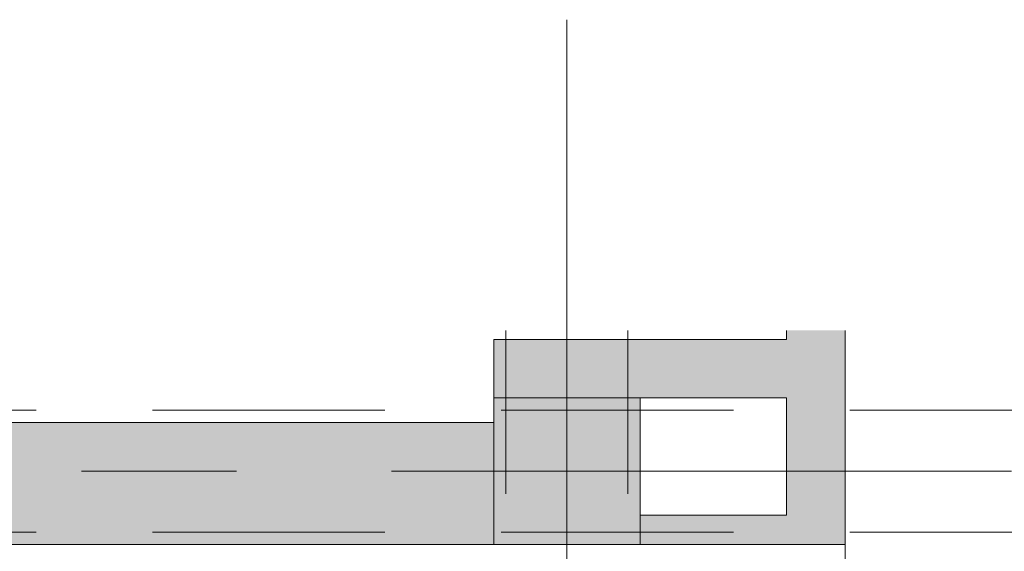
# Model space of a CAD drawing. Header units: centimetres. Extents: x -1434 to 23895, y -8842 to 3590.
# Tile 73 of 75: x 22375 to 22577, y 1832 to 1941. Entities that reach past the tile are written whole.
import ezdxf

# ---------------------------------------------------------------- set-up
doc = ezdxf.new("R2010")
doc.units = ezdxf.units.CM
for name, pattern in [('Oś', [222.25, 127, -31.75, 31.75, -31.75]), ('Ponad', [39.688, 23.813, -15.875]), ('Ukryte', [71.438, 47.625, -23.813])]:
    doc.linetypes.add(name, pattern=pattern)
for name, color, linetype, lineweight in [('A-DETL-HDLN', 90, 'Ukryte', 9), ('A-FLOR-OVHD', 1, 'Ponad', 9), ('A-WALL', 113, 'Continuous', 13), ('A-WALL-PATT', 111, 'Continuous', 13), ('S-COLS', 52, 'Continuous', 13), ('S-GRID', 1, 'Continuous', 13)]:
    doc.layers.add(name, color=color, linetype=linetype, lineweight=lineweight)

# ---------------------------------------------------------------- blocks, each defined once
blk = doc.blocks.new('M_Concrete-Square-Column - 300 x 300mm-1794508-piętro typowe I-IV - stan projektowany Klatka schodowa')
at = {"layer": 'S-COLS', "lineweight": 9}
blk.add_hatch(color=253, dxfattribs=at).paths.add_polyline_path([(15, -15), (15, 15), (-15, 15), (-15, -15)], flags=0)
for p, q in [((15, 15), (-15, 15)), ((-15, 15), (-15, -15)), ((15, -15), (15, 15)), ((-15, -15), (15, -15))]:
    blk.add_line(p, q, dxfattribs=at)

msp = doc.modelspace()

# ---------------------------------------------------------------- hatches: boundary and pattern name
at = {"layer": 'A-WALL-PATT'}
for points in [[(22544.39, 1833.33), (22544.39, 1877.15), (22532.39, 1877.15), (22532.39, 1833.33)], [(22502.39, 1863.33), (22532.39, 1863.33), (22532.39, 1875.33), (22472.39, 1875.33), (22472.39, 1863.33)], [(22052.39, 1833.33), (22472.39, 1833.33), (22472.39, 1858.33), (21902.39, 1858.33), (21902.39, 1833.33)], [(22531.8, 1833.33), (22532.39, 1833.33), (22532.39, 1839.33), (22502.39, 1839.33), (22502.39, 1833.33)]]:
    msp.add_hatch(color=254, dxfattribs=at).paths.add_polyline_path(points, flags=0)

# ---------------------------------------------------------------- linework, layer by layer
at = {"layer": 'A-DETL-HDLN'}
for p, q in [((22474.89, 1343.66), (22474.89, 1877.15)), ((22499.89, 1343.66), (22499.89, 1877.15)), ((21902.39, 1860.83), (22755.31, 1860.83)), ((21902.39, 1835.83), (22755.31, 1835.83))]:
    msp.add_line(p, q, dxfattribs=at)
at = {"layer": 'A-FLOR-OVHD'}
msp.add_line((22544.39, 1833.33), (22544.39, 1383.33), dxfattribs=at)
at = {"layer": 'A-WALL', "lineweight": 9}
for p, q in [((22532.39, 1877.15), (22532.39, 1875.33)), ((22544.39, 1833.33), (22544.39, 1877.15)), ((22532.39, 1875.33), (22472.39, 1875.33)), ((22472.39, 1875.33), (22472.39, 1863.33)), ((22502.39, 1863.33), (22532.39, 1863.33)), ((22532.39, 1863.33), (22532.39, 1839.33)), ((22472.39, 1858.33), (21902.39, 1858.33)), ((22532.39, 1839.33), (22502.39, 1839.33)), ((21902.39, 1833.33), (22472.39, 1833.33)), ((22502.39, 1833.33), (22544.39, 1833.33))]:
    msp.add_line(p, q, dxfattribs=at)
at = {"layer": 'S-GRID', "linetype": 'Oś'}
for p, q in [((22487.39, 1940.77), (22487.39, 1248.15)), ((22800.72, 1848.33), (21731.25, 1848.33))]:
    msp.add_line(p, q, dxfattribs=at)

# ---------------------------------------------------------------- block references
at = {"layer": 'S-COLS', "lineweight": 9}
msp.add_blockref('M_Concrete-Square-Column - 300 x 300mm-1794508-piętro typowe I-IV - stan projektowany Klatka schodowa', (22487.39, 1848.33), dxfattribs=at)

doc.saveas('drawing.dxf')
